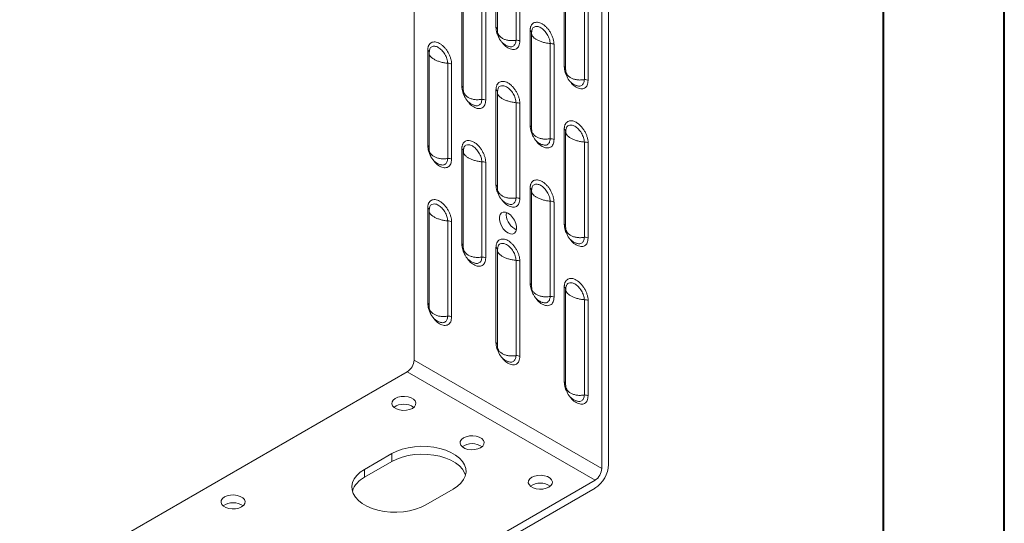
# Model space of a CAD drawing. Header units: millimetres. Extents: x 0 to 210, y 0 to 297.
# Tile 3 of 11: x 169 to 210, y 57 to 78. Entities that reach past the tile are written whole.
import ezdxf

# ---------------------------------------------------------------- set-up
doc = ezdxf.new("R2010")
doc.units = ezdxf.units.MM

msp = doc.modelspace()

# ---------------------------------------------------------------- linework, layer by layer
at = {"color": 7, "linetype": 'Continuous', "lineweight": 40}
for p, q in [((210.079, 0.215), (210.079, 297.215)), ((205.079, 5.215), (205.079, 292.215))]:
    msp.add_line(p, q, dxfattribs=at)
at = {"color": 7, "linetype": 'Continuous', "lineweight": 15}
for p, q in [((185.629, 101.92), (185.629, 63.788)), ((193.69, 97.593), (193.69, 59.461)), ((193.408, 97.43), (193.408, 59.297)), ((189.024, 77.575), (189.024, 81.519)), ((189.08, 81.403), (189.08, 77.446)), ((189.856, 80.982), (189.856, 77.037)), ((190.013, 80.948), (190.013, 77.004)), ((191.853, 75.942), (191.853, 79.886)), ((191.909, 79.771), (191.909, 75.813)), ((192.684, 79.349), (192.684, 75.405)), ((192.841, 79.316), (192.841, 75.371)), ((187.61, 75.125), (187.61, 79.069)), ((187.666, 78.954), (187.666, 74.996)), ((188.442, 78.532), (188.442, 74.588)), ((188.598, 78.499), (188.598, 74.554)), ((189.084, 77.446), (189.088, 77.377)), ((190.438, 73.492), (190.438, 77.436)), ((190.494, 77.321), (190.494, 73.363)), ((190.496, 77.346), (190.508, 77.406)), ((190.502, 77.276), (190.498, 77.321)), ((190.515, 77.442), (190.522, 77.479)), ((191.27, 76.899), (191.27, 72.955)), ((191.427, 76.866), (191.427, 72.921)), ((186.196, 72.675), (186.196, 76.619)), ((186.252, 76.504), (186.252, 72.546)), ((186.254, 76.529), (186.265, 76.589)), ((186.259, 76.459), (186.256, 76.504)), ((187.028, 76.082), (187.028, 72.138)), ((187.184, 76.049), (187.184, 72.104)), ((191.913, 75.813), (191.916, 75.744)), ((187.67, 74.996), (187.673, 74.927)), ((189.024, 71.042), (189.024, 74.987)), ((189.08, 74.871), (189.08, 70.914)), ((189.082, 74.896), (189.094, 74.956)), ((189.088, 74.826), (189.084, 74.871)), ((189.101, 74.993), (189.108, 75.029)), ((189.856, 74.45), (189.856, 70.505)), ((190.013, 74.416), (190.013, 70.472)), ((190.498, 73.364), (190.502, 73.294)), ((191.853, 69.409), (191.853, 73.354)), ((191.909, 73.238), (191.909, 69.281)), ((191.911, 73.263), (191.922, 73.323)), ((191.916, 73.193), (191.913, 73.238)), ((192.684, 72.817), (192.684, 68.872)), ((192.841, 72.783), (192.841, 68.839)), ((186.256, 72.547), (186.259, 72.477)), ((187.61, 68.592), (187.61, 72.537)), ((187.666, 72.421), (187.666, 68.464)), ((187.668, 72.446), (187.68, 72.506)), ((187.673, 72.376), (187.67, 72.421)), ((187.687, 72.543), (187.694, 72.58)), ((188.442, 72), (188.442, 68.055)), ((188.598, 71.966), (188.598, 68.022)), ((189.084, 70.914), (189.088, 70.844)), ((190.438, 66.96), (190.438, 70.904)), ((190.494, 70.789), (190.494, 66.831)), ((190.496, 70.814), (190.508, 70.873)), ((190.502, 70.744), (190.498, 70.789)), ((190.515, 70.91), (190.522, 70.947)), ((191.27, 70.367), (191.27, 66.423)), ((191.427, 70.333), (191.427, 66.389)), ((186.196, 66.143), (186.196, 70.087)), ((186.252, 69.972), (186.252, 66.014)), ((186.254, 69.997), (186.265, 70.056)), ((186.259, 69.927), (186.256, 69.972)), ((186.273, 70.093), (186.28, 70.13)), ((187.028, 69.55), (187.028, 65.606)), ((187.184, 69.517), (187.184, 65.572)), ((189.801, 69.218), (189.866, 69.188)), ((191.913, 69.281), (191.916, 69.212)), ((187.67, 68.464), (187.673, 68.395)), ((189.024, 64.51), (189.024, 68.454)), ((189.08, 68.339), (189.08, 64.381)), ((189.082, 68.364), (189.094, 68.424)), ((189.088, 68.294), (189.084, 68.339)), ((189.101, 68.46), (189.108, 68.497)), ((189.856, 67.917), (189.856, 63.973)), ((190.013, 67.884), (190.013, 63.939)), ((190.498, 66.831), (190.502, 66.762)), ((191.853, 62.877), (191.853, 66.821)), ((191.909, 66.706), (191.909, 62.749)), ((191.911, 66.731), (191.922, 66.791)), ((191.916, 66.661), (191.913, 66.706)), ((192.684, 66.284), (192.684, 62.34)), ((192.841, 66.251), (192.841, 62.306)), ((186.256, 66.014), (186.259, 65.945)), ((189.084, 64.381), (189.088, 64.312)), ((185.629, 63.788), (193.408, 59.297)), ((185.347, 63.298), (169.295, 54.032)), ((193.125, 58.807), (185.347, 63.298)), ((191.913, 62.749), (191.916, 62.679)), ((183.579, 59.257), (184.71, 59.91)), ((183.579, 58.93), (184.71, 59.583)), ((184.71, 59.583), (184.71, 59.91)), ((183.579, 58.93), (183.579, 59.257)), ((193.125, 58.807), (177.073, 49.541)), ((177.073, 49.215), (193.125, 58.481)), ((187.256, 58.44), (186.124, 57.787))]:
    msp.add_line(p, q, dxfattribs=at)
at = {"color": 7, "linetype": 'Continuous', "lineweight": 15, "flags": 128}
for points in [[(189.518, 69.055), (189.419, 69.129), (189.327, 69.23), (189.251, 69.35), (189.197, 69.479), (189.168, 69.607), (189.168, 69.723), (189.197, 69.818), (189.251, 69.885), (189.327, 69.917), (189.419, 69.912), (189.518, 69.871), (189.618, 69.797), (189.71, 69.696), (189.786, 69.576), (189.84, 69.447), (189.868, 69.319), (189.868, 69.203), (189.84, 69.108), (189.786, 69.041), (189.71, 69.009), (189.618, 69.014), (189.518, 69.055)], [(185.559, 61.787), (185.445, 61.738), (185.311, 61.709), (185.169, 61.704), (185.03, 61.721), (184.905, 61.76), (184.805, 61.819), (184.737, 61.891), (184.706, 61.971), (184.717, 62.053), (184.766, 62.13), (184.852, 62.196), (184.965, 62.245), (185.099, 62.274), (185.241, 62.279), (185.38, 62.262), (185.505, 62.223), (185.605, 62.164), (185.674, 62.092), (185.704, 62.012), (185.694, 61.93), (185.644, 61.853), (185.559, 61.787)], [(188.387, 60.155), (188.273, 60.105), (188.14, 60.077), (187.998, 60.071), (187.859, 60.088), (187.734, 60.128), (187.633, 60.186), (187.565, 60.258), (187.535, 60.338), (187.545, 60.42), (187.595, 60.497), (187.68, 60.563), (187.794, 60.612), (187.927, 60.641), (188.069, 60.647), (188.208, 60.629), (188.333, 60.59), (188.434, 60.532), (188.502, 60.46), (188.532, 60.379), (188.522, 60.297), (188.472, 60.22), (188.387, 60.155)], [(184.71, 59.91), (184.914, 60.011), (185.142, 60.094), (185.388, 60.156), (185.648, 60.196), (185.916, 60.213), (186.184, 60.207), (186.449, 60.179), (186.703, 60.127), (186.941, 60.055), (187.157, 59.962), (187.347, 59.853), (187.507, 59.728), (187.633, 59.59), (187.722, 59.444), (187.772, 59.291), (187.782, 59.136), (187.752, 58.982), (187.682, 58.832), (187.574, 58.689), (187.431, 58.558), (187.256, 58.44)], [(184.71, 59.583), (184.914, 59.684), (185.142, 59.767), (185.388, 59.829), (185.648, 59.869), (185.916, 59.887), (186.184, 59.881), (186.449, 59.852), (186.703, 59.801), (186.941, 59.728), (187.157, 59.636), (187.347, 59.526), (187.507, 59.401), (187.633, 59.264), (187.722, 59.117), (187.761, 59.012)], [(186.124, 57.787), (185.92, 57.686), (185.693, 57.603), (185.446, 57.541), (185.186, 57.501), (184.919, 57.483), (184.65, 57.489), (184.386, 57.518), (184.132, 57.569), (183.894, 57.642), (183.677, 57.734), (183.487, 57.844), (183.327, 57.969), (183.202, 58.106), (183.113, 58.253), (183.063, 58.405), (183.053, 58.561), (183.083, 58.715), (183.153, 58.865), (183.26, 59.007), (183.403, 59.139), (183.579, 59.257)], [(191.215, 58.522), (191.102, 58.473), (190.968, 58.444), (190.826, 58.438), (190.687, 58.455), (190.562, 58.495), (190.462, 58.553), (190.393, 58.625), (190.363, 58.705), (190.373, 58.787), (190.423, 58.864), (190.508, 58.93), (190.622, 58.979), (190.756, 59.008), (190.898, 59.014), (191.037, 58.996), (191.162, 58.957), (191.262, 58.899), (191.33, 58.827), (191.361, 58.746), (191.351, 58.664), (191.301, 58.588), (191.215, 58.522)], [(178.488, 57.705), (178.374, 57.656), (178.24, 57.627), (178.098, 57.622), (177.959, 57.639), (177.834, 57.678), (177.734, 57.736), (177.666, 57.809), (177.635, 57.889), (177.645, 57.971), (177.695, 58.048), (177.78, 58.114), (177.894, 58.163), (178.028, 58.191), (178.17, 58.197), (178.309, 58.18), (178.434, 58.141), (178.534, 58.082), (178.602, 58.01), (178.633, 57.93), (178.623, 57.848), (178.573, 57.771), (178.488, 57.705)]]:
    msp.add_lwpolyline(points, dxfattribs=at)
at = {"color": 7, "linetype": 'Continuous', "lineweight": 15}
for centre, radius, start, end in [((190.182, 69.842), 0.731, 175.2838, 238.6087), ((185.015, 63.816), 0.615, 302.6055, 357.3945), ((185.205, 61.244), 0.715, 54.7884, 125.2116), ((188.034, 59.611), 0.715, 54.7884, 125.2116), ((192.462, 59.517), 1.229, 302.6055, 357.3945), ((192.793, 59.325), 0.615, 302.6055, 357.3945), ((184.02, 58.031), 1.001, 116.1548, 160.9291), ((190.862, 57.978), 0.715, 54.7884, 125.2116), ((178.134, 57.162), 0.715, 54.7884, 125.2116)]:
    msp.add_arc(centre, radius, start, end, dxfattribs=at)
for points, knots in [([(189.152, 77.13), (189.118, 77.199), (189.043, 77.35), (189.031, 77.495), (189.024, 77.575)], [0, 0, 0, 0, 0.456194, 1, 1, 1, 1]), ([(189.024, 77.575), (189.034, 77.568), (189.053, 77.556), (189.072, 77.534), (189.077, 77.518), (189.08, 77.511)], [0, 0, 0, 0, 0.3411102, 0.6822204, 1, 1, 1, 1]), ([(190.438, 77.436), (190.439, 77.446), (190.439, 77.464), (190.441, 77.491), (190.444, 77.516), (190.449, 77.55), (190.459, 77.589), (190.481, 77.646), (190.519, 77.706), (190.582, 77.755), (190.658, 77.782), (190.743, 77.785), (190.836, 77.766), (190.933, 77.722), (191.029, 77.655), (191.122, 77.569), (191.208, 77.467), (191.271, 77.371), (191.315, 77.291), (191.344, 77.23), (191.369, 77.167), (191.39, 77.105), (191.406, 77.043), (191.418, 76.982), (191.425, 76.922), (191.426, 76.885), (191.427, 76.866)], [0, 0, 0, 0, 0.015558, 0.031135, 0.046768, 0.062496, 0.093799, 0.125045, 0.186708, 0.249382, 0.311688, 0.374289, 0.437411, 0.499275, 0.561957, 0.624546, 0.687103, 0.749679, 0.780928, 0.812381, 0.843709, 0.875023, 0.906415, 0.937501, 0.968592, 1, 1, 1, 1]), ([(190.522, 77.479), (190.523, 77.484), (190.533, 77.538), (190.605, 77.591), (190.726, 77.617), (190.876, 77.566), (191.025, 77.445), (191.154, 77.277), (191.246, 77.081), (191.262, 76.96), (191.27, 76.899)], [0, 0, 0, 0, 0.013671, 0.153997, 0.294753, 0.435391, 0.576359, 0.717322, 0.858628, 1, 1, 1, 1]), ([(189.087, 77.378), (189.091, 77.342), (189.101, 77.249), (189.145, 77.126), (189.219, 77.008), (189.308, 76.912), (189.422, 76.83), (189.51, 76.797), (189.554, 76.78)], [0, 0, 0, 0, 0.13349, 0.345648, 0.486644, 0.64886, 0.824035, 1, 1, 1, 1]), ([(189.088, 77.377), (189.088, 77.375), (189.089, 77.338), (189.124, 77.271), (189.191, 77.183), (189.288, 77.111), (189.406, 77.059), (189.544, 77.027), (189.697, 77.016), (189.803, 77.03), (189.856, 77.037)], [0, 0, 0, 0, 0.005122, 0.149565, 0.290618, 0.428529, 0.566436, 0.707487, 0.851932, 1, 1, 1, 1]), ([(190.524, 77.479), (190.517, 77.456), (190.496, 77.39), (190.499, 77.32), (190.501, 77.274)], [0, 0, 0, 0, 0.343256, 1, 1, 1, 1]), ([(191.27, 76.899), (191.217, 76.906), (191.111, 76.918), (190.958, 76.956), (190.82, 77.004), (190.702, 77.062), (190.605, 77.128), (190.538, 77.199), (190.504, 77.25), (190.502, 77.275), (190.502, 77.276)], [0, 0, 0, 0, 0.147935, 0.292252, 0.433181, 0.570971, 0.708757, 0.849685, 0.994002, 1, 1, 1, 1]), ([(186.196, 76.619), (186.196, 76.629), (186.196, 76.647), (186.198, 76.674), (186.201, 76.7), (186.207, 76.733), (186.217, 76.772), (186.238, 76.83), (186.277, 76.889), (186.339, 76.938), (186.415, 76.965), (186.501, 76.968), (186.593, 76.949), (186.69, 76.905), (186.786, 76.838), (186.88, 76.752), (186.965, 76.65), (187.029, 76.554), (187.072, 76.474), (187.101, 76.413), (187.126, 76.35), (187.147, 76.288), (187.164, 76.226), (187.175, 76.165), (187.183, 76.105), (187.184, 76.068), (187.184, 76.049)], [0, 0, 0, 0, 0.015558, 0.031135, 0.046768, 0.062496, 0.093799, 0.125045, 0.186708, 0.249382, 0.311688, 0.374289, 0.437411, 0.499275, 0.561957, 0.624546, 0.687103, 0.749679, 0.780928, 0.812381, 0.843709, 0.875023, 0.906415, 0.937501, 0.968592, 1, 1, 1, 1]), ([(186.28, 76.662), (186.281, 76.667), (186.29, 76.721), (186.362, 76.774), (186.483, 76.8), (186.633, 76.749), (186.783, 76.628), (186.911, 76.46), (187.003, 76.265), (187.019, 76.143), (187.028, 76.082)], [0, 0, 0, 0, 0.0136713, 0.1539974, 0.2947527, 0.4353914, 0.5763592, 0.717322, 0.858628, 1, 1, 1, 1]), ([(190.013, 77.004), (190.005, 76.934), (189.99, 76.794), (189.876, 76.672), (189.712, 76.639), (189.52, 76.709), (189.354, 76.832), (189.277, 76.943), (189.251, 76.98)], [0, 0, 0, 0, 0.181755, 0.363718, 0.546077, 0.728461, 0.910982, 1, 1, 1, 1]), ([(189.856, 77.037), (189.848, 76.983), (189.832, 76.874), (189.739, 76.783), (189.634, 76.754), (189.56, 76.785), (189.535, 76.795)], [0, 0, 0, 0, 0.2862142, 0.5717158, 0.8572438, 1, 1, 1, 1]), ([(189.856, 77.037), (189.885, 77.039), (189.914, 77.036), (189.968, 77.025), (189.992, 77.016), (190.013, 77.004)], [0, 0, 0, 0, 0.5, 0.5, 1, 1, 1, 1]), ([(191.427, 76.866), (191.407, 76.878), (191.382, 76.887), (191.328, 76.898), (191.299, 76.901), (191.27, 76.899)], [0, 0, 0, 0, 0.5, 0.5, 1, 1, 1, 1]), ([(186.281, 76.662), (186.274, 76.639), (186.254, 76.573), (186.257, 76.503), (186.259, 76.458)], [0, 0, 0, 0, 0.343256, 1, 1, 1, 1]), ([(187.028, 76.082), (186.974, 76.089), (186.869, 76.101), (186.716, 76.139), (186.578, 76.187), (186.459, 76.245), (186.363, 76.311), (186.296, 76.382), (186.261, 76.433), (186.259, 76.458), (186.259, 76.459)], [0, 0, 0, 0, 0.147935, 0.292252, 0.433181, 0.570971, 0.708757, 0.849685, 0.994002, 1, 1, 1, 1]), ([(187.184, 76.049), (187.164, 76.061), (187.139, 76.07), (187.085, 76.081), (187.056, 76.084), (187.028, 76.082)], [0, 0, 0, 0, 0.5, 0.5, 1, 1, 1, 1]), ([(191.98, 75.497), (191.946, 75.566), (191.871, 75.717), (191.859, 75.863), (191.853, 75.942)], [0, 0, 0, 0, 0.456194, 1, 1, 1, 1]), ([(191.853, 75.942), (191.862, 75.935), (191.881, 75.923), (191.9, 75.901), (191.906, 75.885), (191.909, 75.878)], [0, 0, 0, 0, 0.34111, 0.68222, 1, 1, 1, 1]), ([(191.915, 75.745), (191.919, 75.71), (191.93, 75.617), (191.974, 75.494), (192.047, 75.375), (192.136, 75.28), (192.25, 75.197), (192.338, 75.164), (192.382, 75.148)], [0, 0, 0, 0, 0.13349, 0.345648, 0.486644, 0.64886, 0.824035, 1, 1, 1, 1]), ([(191.916, 75.744), (191.916, 75.743), (191.918, 75.705), (191.952, 75.638), (192.019, 75.55), (192.116, 75.479), (192.235, 75.426), (192.373, 75.394), (192.526, 75.384), (192.631, 75.398), (192.684, 75.405)], [0, 0, 0, 0, 0.005122, 0.149565, 0.290618, 0.428529, 0.566436, 0.707487, 0.851932, 1, 1, 1, 1]), ([(187.738, 74.68), (187.704, 74.749), (187.629, 74.9), (187.617, 75.046), (187.61, 75.125)], [0, 0, 0, 0, 0.456194, 1, 1, 1, 1]), ([(187.61, 75.125), (187.62, 75.119), (187.638, 75.106), (187.658, 75.084), (187.663, 75.068), (187.666, 75.061)], [0, 0, 0, 0, 0.34111, 0.68222, 1, 1, 1, 1]), ([(189.024, 74.987), (189.024, 74.996), (189.025, 75.014), (189.026, 75.041), (189.029, 75.067), (189.035, 75.1), (189.045, 75.14), (189.067, 75.197), (189.105, 75.256), (189.168, 75.305), (189.243, 75.332), (189.329, 75.335), (189.422, 75.316), (189.518, 75.272), (189.615, 75.205), (189.708, 75.119), (189.794, 75.017), (189.857, 74.922), (189.901, 74.841), (189.93, 74.78), (189.955, 74.717), (189.976, 74.655), (189.992, 74.593), (190.004, 74.532), (190.011, 74.473), (190.012, 74.435), (190.013, 74.416)], [0, 0, 0, 0, 0.0155584, 0.0311347, 0.0467676, 0.0624956, 0.0937995, 0.1250448, 0.1867078, 0.2493823, 0.3116879, 0.3742888, 0.437411, 0.4992755, 0.5619569, 0.6245458, 0.6871026, 0.7496794, 0.7809281, 0.8123812, 0.8437088, 0.8750227, 0.906415, 0.9375008, 0.9685919, 1, 1, 1, 1]), ([(189.108, 75.029), (189.109, 75.034), (189.119, 75.089), (189.191, 75.142), (189.312, 75.167), (189.461, 75.116), (189.611, 74.996), (189.74, 74.827), (189.832, 74.632), (189.848, 74.51), (189.856, 74.45)], [0, 0, 0, 0, 0.0136713, 0.1539974, 0.2947527, 0.4353914, 0.5763592, 0.717322, 0.858628, 1, 1, 1, 1]), ([(192.841, 75.371), (192.833, 75.301), (192.818, 75.161), (192.704, 75.039), (192.54, 75.007), (192.348, 75.076), (192.182, 75.2), (192.105, 75.31), (192.08, 75.347)], [0, 0, 0, 0, 0.181755, 0.363718, 0.546077, 0.728461, 0.910982, 1, 1, 1, 1]), ([(192.684, 75.405), (192.676, 75.35), (192.66, 75.241), (192.568, 75.15), (192.462, 75.121), (192.388, 75.152), (192.363, 75.162)], [0, 0, 0, 0, 0.286214, 0.571716, 0.857244, 1, 1, 1, 1]), ([(192.684, 75.405), (192.713, 75.406), (192.742, 75.404), (192.796, 75.392), (192.821, 75.383), (192.841, 75.371)], [0, 0, 0, 0, 0.5, 0.5, 1, 1, 1, 1]), ([(187.673, 74.929), (187.677, 74.893), (187.687, 74.8), (187.731, 74.677), (187.805, 74.558), (187.894, 74.463), (188.007, 74.38), (188.095, 74.347), (188.139, 74.331)], [0, 0, 0, 0, 0.13349, 0.345648, 0.486644, 0.64886, 0.824035, 1, 1, 1, 1]), ([(187.673, 74.927), (187.673, 74.926), (187.675, 74.888), (187.71, 74.821), (187.777, 74.733), (187.874, 74.662), (187.992, 74.609), (188.13, 74.577), (188.283, 74.567), (188.388, 74.581), (188.442, 74.588)], [0, 0, 0, 0, 0.005122, 0.149565, 0.290618, 0.428529, 0.566436, 0.707487, 0.851932, 1, 1, 1, 1]), ([(189.109, 75.029), (189.102, 75.006), (189.082, 74.94), (189.085, 74.87), (189.087, 74.825)], [0, 0, 0, 0, 0.343256, 1, 1, 1, 1]), ([(189.856, 74.45), (189.803, 74.456), (189.697, 74.468), (189.544, 74.506), (189.406, 74.554), (189.288, 74.613), (189.191, 74.678), (189.124, 74.749), (189.089, 74.8), (189.088, 74.825), (189.088, 74.826)], [0, 0, 0, 0, 0.147935, 0.292252, 0.433181, 0.570971, 0.708757, 0.849685, 0.994002, 1, 1, 1, 1]), ([(188.598, 74.554), (188.591, 74.484), (188.576, 74.344), (188.461, 74.222), (188.298, 74.19), (188.105, 74.26), (187.94, 74.383), (187.862, 74.494), (187.837, 74.53)], [0, 0, 0, 0, 0.181755, 0.363718, 0.546077, 0.728461, 0.910982, 1, 1, 1, 1]), ([(188.442, 74.588), (188.434, 74.533), (188.418, 74.424), (188.325, 74.333), (188.22, 74.304), (188.145, 74.335), (188.12, 74.345)], [0, 0, 0, 0, 0.286214, 0.571716, 0.857244, 1, 1, 1, 1]), ([(188.442, 74.588), (188.47, 74.589), (188.5, 74.587), (188.553, 74.575), (188.578, 74.566), (188.598, 74.554)], [0, 0, 0, 0, 0.5, 0.5, 1, 1, 1, 1]), ([(190.013, 74.416), (189.992, 74.428), (189.968, 74.437), (189.914, 74.448), (189.885, 74.451), (189.856, 74.45)], [0, 0, 0, 0, 0.5, 0.5, 1, 1, 1, 1]), ([(190.566, 73.047), (190.532, 73.116), (190.457, 73.267), (190.445, 73.413), (190.438, 73.492)], [0, 0, 0, 0, 0.456194, 1, 1, 1, 1]), ([(190.438, 73.492), (190.448, 73.486), (190.467, 73.473), (190.486, 73.451), (190.492, 73.436), (190.494, 73.428)], [0, 0, 0, 0, 0.34111, 0.68222, 1, 1, 1, 1]), ([(191.853, 73.354), (191.853, 73.363), (191.853, 73.381), (191.855, 73.408), (191.858, 73.434), (191.864, 73.467), (191.873, 73.507), (191.895, 73.564), (191.934, 73.624), (191.996, 73.672), (192.072, 73.699), (192.158, 73.703), (192.25, 73.683), (192.347, 73.639), (192.443, 73.572), (192.536, 73.486), (192.622, 73.384), (192.685, 73.289), (192.729, 73.209), (192.758, 73.147), (192.783, 73.085), (192.804, 73.022), (192.82, 72.96), (192.832, 72.899), (192.84, 72.84), (192.841, 72.802), (192.841, 72.783)], [0, 0, 0, 0, 0.015558, 0.031135, 0.046768, 0.062496, 0.093799, 0.125045, 0.186708, 0.249382, 0.311688, 0.374289, 0.437411, 0.499275, 0.561957, 0.624546, 0.687103, 0.749679, 0.780928, 0.812381, 0.843709, 0.875023, 0.906415, 0.937501, 0.968592, 1, 1, 1, 1]), ([(191.937, 73.397), (191.937, 73.401), (191.947, 73.456), (192.019, 73.509), (192.14, 73.534), (192.29, 73.484), (192.44, 73.363), (192.568, 73.195), (192.66, 72.999), (192.676, 72.877), (192.684, 72.817)], [0, 0, 0, 0, 0.013671, 0.153997, 0.294753, 0.435391, 0.576359, 0.717322, 0.858628, 1, 1, 1, 1]), ([(190.501, 73.296), (190.505, 73.26), (190.515, 73.167), (190.56, 73.044), (190.633, 72.925), (190.722, 72.83), (190.836, 72.747), (190.924, 72.714), (190.968, 72.698)], [0, 0, 0, 0, 0.13349, 0.345648, 0.486644, 0.64886, 0.824035, 1, 1, 1, 1]), ([(190.502, 73.294), (190.502, 73.293), (190.504, 73.255), (190.538, 73.188), (190.605, 73.1), (190.702, 73.029), (190.82, 72.976), (190.958, 72.944), (191.111, 72.934), (191.217, 72.948), (191.27, 72.955)], [0, 0, 0, 0, 0.005122, 0.149565, 0.290618, 0.428529, 0.566436, 0.707487, 0.851932, 1, 1, 1, 1]), ([(191.938, 73.396), (191.931, 73.374), (191.91, 73.307), (191.913, 73.238), (191.915, 73.192)], [0, 0, 0, 0, 0.343256, 1, 1, 1, 1]), ([(192.684, 72.817), (192.631, 72.823), (192.526, 72.836), (192.373, 72.873), (192.235, 72.922), (192.116, 72.98), (192.019, 73.046), (191.952, 73.117), (191.918, 73.168), (191.916, 73.192), (191.916, 73.193)], [0, 0, 0, 0, 0.147935, 0.292252, 0.433181, 0.57097, 0.708757, 0.849685, 0.994002, 1, 1, 1, 1]), ([(186.324, 72.23), (186.289, 72.299), (186.214, 72.451), (186.202, 72.596), (186.196, 72.675)], [0, 0, 0, 0, 0.456194, 1, 1, 1, 1]), ([(186.196, 72.675), (186.205, 72.669), (186.224, 72.656), (186.243, 72.634), (186.249, 72.619), (186.252, 72.611)], [0, 0, 0, 0, 0.34111, 0.68222, 1, 1, 1, 1]), ([(187.61, 72.537), (187.61, 72.546), (187.61, 72.564), (187.612, 72.591), (187.615, 72.617), (187.621, 72.65), (187.631, 72.69), (187.652, 72.747), (187.691, 72.807), (187.754, 72.855), (187.829, 72.882), (187.915, 72.886), (188.008, 72.866), (188.104, 72.822), (188.201, 72.755), (188.294, 72.669), (188.38, 72.567), (188.443, 72.472), (188.486, 72.392), (188.515, 72.33), (188.54, 72.268), (188.561, 72.205), (188.578, 72.143), (188.59, 72.082), (188.597, 72.023), (188.598, 71.985), (188.598, 71.966)], [0, 0, 0, 0, 0.015558, 0.031135, 0.046768, 0.062496, 0.093799, 0.125045, 0.186708, 0.249382, 0.311688, 0.374289, 0.437411, 0.499275, 0.561957, 0.624546, 0.687103, 0.749679, 0.780928, 0.812381, 0.843709, 0.875023, 0.906415, 0.937501, 0.968592, 1, 1, 1, 1]), ([(187.694, 72.58), (187.695, 72.584), (187.704, 72.639), (187.777, 72.692), (187.898, 72.717), (188.047, 72.667), (188.197, 72.546), (188.325, 72.378), (188.417, 72.182), (188.434, 72.061), (188.442, 72)], [0, 0, 0, 0, 0.013671, 0.153997, 0.294753, 0.435391, 0.576359, 0.717322, 0.858628, 1, 1, 1, 1]), ([(191.427, 72.921), (191.419, 72.851), (191.404, 72.712), (191.29, 72.589), (191.126, 72.557), (190.934, 72.627), (190.768, 72.75), (190.691, 72.861), (190.665, 72.897)], [0, 0, 0, 0, 0.181755, 0.363718, 0.546077, 0.728461, 0.910982, 1, 1, 1, 1]), ([(191.27, 72.955), (191.262, 72.9), (191.246, 72.792), (191.153, 72.7), (191.048, 72.671), (190.974, 72.702), (190.949, 72.712)], [0, 0, 0, 0, 0.286214, 0.571716, 0.857244, 1, 1, 1, 1]), ([(191.27, 72.955), (191.299, 72.956), (191.328, 72.954), (191.382, 72.942), (191.407, 72.933), (191.427, 72.921)], [0, 0, 0, 0, 0.5, 0.5, 1, 1, 1, 1]), ([(192.841, 72.783), (192.821, 72.795), (192.796, 72.804), (192.742, 72.816), (192.713, 72.818), (192.684, 72.817)], [0, 0, 0, 0, 0.5, 0.5, 1, 1, 1, 1]), ([(186.258, 72.479), (186.262, 72.443), (186.273, 72.35), (186.317, 72.227), (186.391, 72.108), (186.479, 72.013), (186.593, 71.93), (186.681, 71.897), (186.725, 71.881)], [0, 0, 0, 0, 0.13349, 0.345648, 0.486644, 0.64886, 0.824035, 1, 1, 1, 1]), ([(186.259, 72.477), (186.259, 72.476), (186.261, 72.438), (186.296, 72.371), (186.363, 72.283), (186.459, 72.212), (186.578, 72.159), (186.716, 72.127), (186.869, 72.117), (186.974, 72.131), (187.028, 72.138)], [0, 0, 0, 0, 0.005122, 0.149565, 0.290618, 0.428529, 0.566436, 0.707487, 0.851932, 1, 1, 1, 1]), ([(187.695, 72.579), (187.688, 72.557), (187.668, 72.49), (187.671, 72.421), (187.673, 72.375)], [0, 0, 0, 0, 0.343256, 1, 1, 1, 1]), ([(188.442, 72), (188.388, 72.006), (188.283, 72.019), (188.13, 72.056), (187.992, 72.105), (187.874, 72.163), (187.777, 72.229), (187.71, 72.3), (187.675, 72.351), (187.673, 72.375), (187.673, 72.376)], [0, 0, 0, 0, 0.147935, 0.292252, 0.433181, 0.570971, 0.708757, 0.849685, 0.994002, 1, 1, 1, 1]), ([(187.184, 72.104), (187.177, 72.035), (187.162, 71.895), (187.047, 71.772), (186.884, 71.74), (186.691, 71.81), (186.525, 71.933), (186.448, 72.044), (186.423, 72.08)], [0, 0, 0, 0, 0.181755, 0.363718, 0.546077, 0.728461, 0.910982, 1, 1, 1, 1]), ([(187.028, 72.138), (187.019, 72.083), (187.003, 71.975), (186.911, 71.884), (186.805, 71.854), (186.731, 71.885), (186.706, 71.895)], [0, 0, 0, 0, 0.286214, 0.571716, 0.857244, 1, 1, 1, 1]), ([(187.028, 72.138), (187.056, 72.139), (187.085, 72.137), (187.139, 72.125), (187.164, 72.116), (187.184, 72.104)], [0, 0, 0, 0, 0.5, 0.5, 1, 1, 1, 1]), ([(188.598, 71.966), (188.578, 71.978), (188.553, 71.987), (188.5, 71.999), (188.47, 72.001), (188.442, 72)], [0, 0, 0, 0, 0.5, 0.5, 1, 1, 1, 1]), ([(189.152, 70.597), (189.118, 70.666), (189.043, 70.818), (189.031, 70.963), (189.024, 71.042)], [0, 0, 0, 0, 0.4561944, 1, 1, 1, 1]), ([(189.024, 71.042), (189.034, 71.036), (189.053, 71.024), (189.072, 71.001), (189.077, 70.986), (189.08, 70.978)], [0, 0, 0, 0, 0.34111, 0.68222, 1, 1, 1, 1]), ([(190.438, 70.904), (190.439, 70.913), (190.439, 70.932), (190.441, 70.958), (190.444, 70.984), (190.449, 71.018), (190.459, 71.057), (190.481, 71.114), (190.519, 71.174), (190.582, 71.223), (190.658, 71.25), (190.743, 71.253), (190.836, 71.233), (190.933, 71.189), (191.029, 71.123), (191.122, 71.036), (191.208, 70.934), (191.271, 70.839), (191.315, 70.759), (191.344, 70.697), (191.369, 70.635), (191.39, 70.572), (191.406, 70.51), (191.418, 70.449), (191.425, 70.39), (191.426, 70.352), (191.427, 70.333)], [0, 0, 0, 0, 0.015558, 0.031135, 0.046768, 0.062496, 0.093799, 0.125045, 0.186708, 0.249382, 0.311688, 0.374289, 0.437411, 0.499275, 0.561957, 0.624546, 0.687103, 0.749679, 0.780928, 0.812381, 0.843709, 0.875023, 0.906415, 0.937501, 0.968592, 1, 1, 1, 1]), ([(190.522, 70.947), (190.523, 70.952), (190.533, 71.006), (190.605, 71.059), (190.726, 71.084), (190.876, 71.034), (191.025, 70.913), (191.154, 70.745), (191.246, 70.549), (191.262, 70.428), (191.27, 70.367)], [0, 0, 0, 0, 0.013671, 0.153997, 0.294753, 0.435391, 0.576359, 0.717322, 0.858628, 1, 1, 1, 1]), ([(189.087, 70.846), (189.091, 70.81), (189.101, 70.717), (189.145, 70.594), (189.219, 70.476), (189.308, 70.38), (189.422, 70.297), (189.51, 70.264), (189.554, 70.248)], [0, 0, 0, 0, 0.13349, 0.345648, 0.486644, 0.64886, 0.824035, 1, 1, 1, 1]), ([(189.088, 70.844), (189.088, 70.843), (189.089, 70.806), (189.124, 70.739), (189.191, 70.65), (189.288, 70.579), (189.406, 70.526), (189.544, 70.495), (189.697, 70.484), (189.803, 70.498), (189.856, 70.505)], [0, 0, 0, 0, 0.005122, 0.149565, 0.290618, 0.428529, 0.566436, 0.707487, 0.851932, 1, 1, 1, 1]), ([(190.524, 70.946), (190.517, 70.924), (190.496, 70.858), (190.499, 70.788), (190.501, 70.742)], [0, 0, 0, 0, 0.343256, 1, 1, 1, 1]), ([(191.27, 70.367), (191.217, 70.373), (191.111, 70.386), (190.958, 70.423), (190.82, 70.472), (190.702, 70.53), (190.605, 70.596), (190.538, 70.667), (190.504, 70.718), (190.502, 70.743), (190.502, 70.744)], [0, 0, 0, 0, 0.147935, 0.292252, 0.433181, 0.570971, 0.708757, 0.849685, 0.994002, 1, 1, 1, 1]), ([(186.196, 70.087), (186.196, 70.096), (186.196, 70.115), (186.198, 70.141), (186.201, 70.167), (186.207, 70.201), (186.217, 70.24), (186.238, 70.297), (186.277, 70.357), (186.339, 70.406), (186.415, 70.433), (186.501, 70.436), (186.593, 70.416), (186.69, 70.372), (186.786, 70.306), (186.88, 70.219), (186.965, 70.117), (187.029, 70.022), (187.072, 69.942), (187.101, 69.88), (187.126, 69.818), (187.147, 69.755), (187.164, 69.693), (187.175, 69.632), (187.183, 69.573), (187.184, 69.535), (187.184, 69.517)], [0, 0, 0, 0, 0.015558, 0.031135, 0.046768, 0.062496, 0.093799, 0.125045, 0.186708, 0.249382, 0.311688, 0.374289, 0.437411, 0.499275, 0.561957, 0.624546, 0.687103, 0.749679, 0.780928, 0.812381, 0.843709, 0.875023, 0.906415, 0.937501, 0.968592, 1, 1, 1, 1]), ([(186.28, 70.13), (186.281, 70.135), (186.29, 70.189), (186.362, 70.242), (186.483, 70.267), (186.633, 70.217), (186.783, 70.096), (186.911, 69.928), (187.003, 69.732), (187.019, 69.611), (187.028, 69.55)], [0, 0, 0, 0, 0.013671, 0.153997, 0.294753, 0.435391, 0.576359, 0.717322, 0.858628, 1, 1, 1, 1]), ([(190.013, 70.472), (190.005, 70.402), (189.99, 70.262), (189.876, 70.139), (189.712, 70.107), (189.52, 70.177), (189.354, 70.3), (189.277, 70.411), (189.251, 70.447)], [0, 0, 0, 0, 0.181755, 0.363718, 0.5460773, 0.7284611, 0.9109816, 1, 1, 1, 1]), ([(189.856, 70.505), (189.848, 70.451), (189.832, 70.342), (189.739, 70.251), (189.634, 70.221), (189.56, 70.252), (189.535, 70.263)], [0, 0, 0, 0, 0.286214, 0.571716, 0.857244, 1, 1, 1, 1]), ([(189.856, 70.505), (189.885, 70.506), (189.914, 70.504), (189.968, 70.493), (189.992, 70.483), (190.013, 70.472)], [0, 0, 0, 0, 0.5, 0.5, 1, 1, 1, 1]), ([(191.427, 70.333), (191.407, 70.345), (191.382, 70.354), (191.328, 70.366), (191.299, 70.368), (191.27, 70.367)], [0, 0, 0, 0, 0.5, 0.5, 1, 1, 1, 1]), ([(186.281, 70.13), (186.274, 70.107), (186.254, 70.041), (186.257, 69.971), (186.259, 69.925)], [0, 0, 0, 0, 0.343256, 1, 1, 1, 1]), ([(187.028, 69.55), (186.974, 69.556), (186.869, 69.569), (186.716, 69.606), (186.578, 69.655), (186.459, 69.713), (186.363, 69.779), (186.296, 69.85), (186.261, 69.901), (186.259, 69.926), (186.259, 69.927)], [0, 0, 0, 0, 0.147935, 0.292252, 0.433181, 0.570971, 0.708757, 0.849685, 0.994002, 1, 1, 1, 1]), ([(187.184, 69.517), (187.164, 69.528), (187.139, 69.537), (187.085, 69.549), (187.056, 69.551), (187.028, 69.55)], [0, 0, 0, 0, 0.5, 0.5, 1, 1, 1, 1]), ([(191.98, 68.965), (191.946, 69.034), (191.871, 69.185), (191.859, 69.33), (191.853, 69.409)], [0, 0, 0, 0, 0.456194, 1, 1, 1, 1]), ([(191.853, 69.409), (191.862, 69.403), (191.881, 69.391), (191.9, 69.369), (191.906, 69.353), (191.909, 69.345)], [0, 0, 0, 0, 0.34111, 0.68222, 1, 1, 1, 1]), ([(191.915, 69.213), (191.919, 69.177), (191.93, 69.084), (191.974, 68.961), (192.047, 68.843), (192.136, 68.747), (192.25, 68.664), (192.338, 68.632), (192.382, 68.615)], [0, 0, 0, 0, 0.13349, 0.345648, 0.486644, 0.64886, 0.824035, 1, 1, 1, 1]), ([(191.916, 69.212), (191.916, 69.21), (191.918, 69.173), (191.952, 69.106), (192.019, 69.017), (192.116, 68.946), (192.235, 68.894), (192.373, 68.862), (192.526, 68.851), (192.631, 68.865), (192.684, 68.872)], [0, 0, 0, 0, 0.005122, 0.149565, 0.290618, 0.428529, 0.566436, 0.707487, 0.851932, 1, 1, 1, 1]), ([(187.738, 68.148), (187.704, 68.217), (187.629, 68.368), (187.617, 68.513), (187.61, 68.592)], [0, 0, 0, 0, 0.456194, 1, 1, 1, 1]), ([(187.61, 68.592), (187.62, 68.586), (187.638, 68.574), (187.658, 68.552), (187.663, 68.536), (187.666, 68.528)], [0, 0, 0, 0, 0.34111, 0.68222, 1, 1, 1, 1]), ([(189.024, 68.454), (189.024, 68.463), (189.025, 68.482), (189.026, 68.508), (189.029, 68.534), (189.035, 68.568), (189.045, 68.607), (189.067, 68.664), (189.105, 68.724), (189.168, 68.773), (189.243, 68.8), (189.329, 68.803), (189.422, 68.784), (189.518, 68.74), (189.615, 68.673), (189.708, 68.586), (189.794, 68.484), (189.857, 68.389), (189.901, 68.309), (189.93, 68.247), (189.955, 68.185), (189.976, 68.122), (189.992, 68.06), (190.004, 68), (190.011, 67.94), (190.012, 67.903), (190.013, 67.884)], [0, 0, 0, 0, 0.015558, 0.031135, 0.046768, 0.062496, 0.093799, 0.125045, 0.186708, 0.249382, 0.311688, 0.374289, 0.437411, 0.499275, 0.561957, 0.624546, 0.687103, 0.749679, 0.780928, 0.812381, 0.843709, 0.875023, 0.906415, 0.937501, 0.968592, 1, 1, 1, 1]), ([(189.108, 68.497), (189.109, 68.502), (189.119, 68.556), (189.191, 68.609), (189.312, 68.635), (189.461, 68.584), (189.611, 68.463), (189.74, 68.295), (189.832, 68.099), (189.848, 67.978), (189.856, 67.917)], [0, 0, 0, 0, 0.013671, 0.153997, 0.294753, 0.435391, 0.576359, 0.717322, 0.858628, 1, 1, 1, 1]), ([(192.841, 68.839), (192.833, 68.769), (192.818, 68.629), (192.704, 68.507), (192.54, 68.474), (192.348, 68.544), (192.182, 68.667), (192.105, 68.778), (192.08, 68.815)], [0, 0, 0, 0, 0.181755, 0.363718, 0.546077, 0.728461, 0.910982, 1, 1, 1, 1]), ([(192.684, 68.872), (192.676, 68.818), (192.66, 68.709), (192.568, 68.618), (192.462, 68.589), (192.388, 68.619), (192.363, 68.63)], [0, 0, 0, 0, 0.286214, 0.571716, 0.857244, 1, 1, 1, 1]), ([(192.684, 68.872), (192.713, 68.874), (192.742, 68.871), (192.796, 68.86), (192.821, 68.851), (192.841, 68.839)], [0, 0, 0, 0, 0.5, 0.5, 1, 1, 1, 1]), ([(187.673, 68.396), (187.677, 68.36), (187.687, 68.267), (187.731, 68.144), (187.805, 68.026), (187.894, 67.93), (188.007, 67.847), (188.095, 67.815), (188.139, 67.798)], [0, 0, 0, 0, 0.13349, 0.345648, 0.486644, 0.64886, 0.824035, 1, 1, 1, 1]), ([(187.673, 68.395), (187.673, 68.393), (187.675, 68.356), (187.71, 68.289), (187.777, 68.201), (187.874, 68.129), (187.992, 68.077), (188.13, 68.045), (188.283, 68.034), (188.388, 68.048), (188.442, 68.055)], [0, 0, 0, 0, 0.005122, 0.149565, 0.290618, 0.428529, 0.566436, 0.707487, 0.851932, 1, 1, 1, 1]), ([(189.109, 68.497), (189.102, 68.474), (189.082, 68.408), (189.085, 68.338), (189.087, 68.292)], [0, 0, 0, 0, 0.343256, 1, 1, 1, 1]), ([(189.856, 67.917), (189.803, 67.924), (189.697, 67.936), (189.544, 67.974), (189.406, 68.022), (189.288, 68.08), (189.191, 68.146), (189.124, 68.217), (189.089, 68.268), (189.088, 68.293), (189.088, 68.294)], [0, 0, 0, 0, 0.147935, 0.292252, 0.433181, 0.57097, 0.708757, 0.849685, 0.994002, 1, 1, 1, 1]), ([(188.598, 68.022), (188.591, 67.952), (188.576, 67.812), (188.461, 67.69), (188.298, 67.657), (188.105, 67.727), (187.94, 67.85), (187.862, 67.961), (187.837, 67.998)], [0, 0, 0, 0, 0.181755, 0.363718, 0.546077, 0.728461, 0.910982, 1, 1, 1, 1]), ([(188.442, 68.055), (188.434, 68.001), (188.418, 67.892), (188.325, 67.801), (188.22, 67.772), (188.145, 67.803), (188.12, 67.813)], [0, 0, 0, 0, 0.286214, 0.571716, 0.857244, 1, 1, 1, 1]), ([(188.442, 68.055), (188.47, 68.057), (188.5, 68.054), (188.553, 68.043), (188.578, 68.034), (188.598, 68.022)], [0, 0, 0, 0, 0.5, 0.5, 1, 1, 1, 1]), ([(190.013, 67.884), (189.992, 67.895), (189.968, 67.905), (189.914, 67.916), (189.885, 67.918), (189.856, 67.917)], [0, 0, 0, 0, 0.5, 0.5, 1, 1, 1, 1]), ([(190.566, 66.515), (190.532, 66.584), (190.457, 66.735), (190.445, 66.881), (190.438, 66.96)], [0, 0, 0, 0, 0.456194, 1, 1, 1, 1]), ([(190.438, 66.96), (190.448, 66.953), (190.467, 66.941), (190.486, 66.919), (190.492, 66.903), (190.494, 66.896)], [0, 0, 0, 0, 0.34111, 0.68222, 1, 1, 1, 1]), ([(191.853, 66.821), (191.853, 66.831), (191.853, 66.849), (191.855, 66.876), (191.858, 66.902), (191.864, 66.935), (191.873, 66.975), (191.895, 67.032), (191.934, 67.091), (191.996, 67.14), (192.072, 67.167), (192.158, 67.17), (192.25, 67.151), (192.347, 67.107), (192.443, 67.04), (192.536, 66.954), (192.622, 66.852), (192.685, 66.756), (192.729, 66.676), (192.758, 66.615), (192.783, 66.552), (192.804, 66.49), (192.82, 66.428), (192.832, 66.367), (192.84, 66.307), (192.841, 66.27), (192.841, 66.251)], [0, 0, 0, 0, 0.015558, 0.031135, 0.046768, 0.062496, 0.093799, 0.125045, 0.186708, 0.249382, 0.311688, 0.374289, 0.437411, 0.499275, 0.561957, 0.624546, 0.687103, 0.749679, 0.780928, 0.812381, 0.843709, 0.875023, 0.906415, 0.937501, 0.968592, 1, 1, 1, 1]), ([(191.937, 66.864), (191.937, 66.869), (191.947, 66.923), (192.019, 66.976), (192.14, 67.002), (192.29, 66.951), (192.44, 66.831), (192.568, 66.662), (192.66, 66.467), (192.676, 66.345), (192.684, 66.284)], [0, 0, 0, 0, 0.013671, 0.153997, 0.294753, 0.435391, 0.576359, 0.717322, 0.858628, 1, 1, 1, 1]), ([(190.501, 66.763), (190.505, 66.727), (190.515, 66.635), (190.56, 66.512), (190.633, 66.393), (190.722, 66.298), (190.836, 66.215), (190.924, 66.182), (190.968, 66.165)], [0, 0, 0, 0, 0.13349, 0.345648, 0.486644, 0.64886, 0.824035, 1, 1, 1, 1]), ([(190.502, 66.762), (190.502, 66.761), (190.504, 66.723), (190.538, 66.656), (190.605, 66.568), (190.702, 66.497), (190.82, 66.444), (190.958, 66.412), (191.111, 66.401), (191.217, 66.415), (191.27, 66.423)], [0, 0, 0, 0, 0.005122, 0.149565, 0.290618, 0.428529, 0.566436, 0.707487, 0.851932, 1, 1, 1, 1]), ([(191.938, 66.864), (191.931, 66.841), (191.91, 66.775), (191.913, 66.705), (191.915, 66.66)], [0, 0, 0, 0, 0.343256, 1, 1, 1, 1]), ([(192.684, 66.284), (192.631, 66.291), (192.526, 66.303), (192.373, 66.341), (192.235, 66.389), (192.116, 66.448), (192.019, 66.513), (191.952, 66.584), (191.918, 66.635), (191.916, 66.66), (191.916, 66.661)], [0, 0, 0, 0, 0.147935, 0.292252, 0.433181, 0.57097, 0.708757, 0.849685, 0.994002, 1, 1, 1, 1]), ([(186.324, 65.698), (186.289, 65.767), (186.214, 65.918), (186.202, 66.064), (186.196, 66.143)], [0, 0, 0, 0, 0.456194, 1, 1, 1, 1]), ([(186.196, 66.143), (186.205, 66.136), (186.224, 66.124), (186.243, 66.102), (186.249, 66.086), (186.252, 66.079)], [0, 0, 0, 0, 0.3411102, 0.6822204, 1, 1, 1, 1]), ([(191.427, 66.389), (191.419, 66.319), (191.404, 66.179), (191.29, 66.057), (191.126, 66.024), (190.934, 66.094), (190.768, 66.217), (190.691, 66.328), (190.665, 66.365)], [0, 0, 0, 0, 0.181755, 0.363718, 0.546077, 0.728461, 0.910982, 1, 1, 1, 1]), ([(191.27, 66.423), (191.262, 66.368), (191.246, 66.259), (191.153, 66.168), (191.048, 66.139), (190.974, 66.17), (190.949, 66.18)], [0, 0, 0, 0, 0.286214, 0.571716, 0.857244, 1, 1, 1, 1]), ([(191.27, 66.423), (191.299, 66.424), (191.328, 66.421), (191.382, 66.41), (191.407, 66.401), (191.427, 66.389)], [0, 0, 0, 0, 0.5, 0.5, 1, 1, 1, 1]), ([(192.841, 66.251), (192.821, 66.263), (192.796, 66.272), (192.742, 66.283), (192.713, 66.286), (192.684, 66.284)], [0, 0, 0, 0, 0.5, 0.5, 1, 1, 1, 1]), ([(186.258, 65.946), (186.262, 65.911), (186.273, 65.818), (186.317, 65.695), (186.391, 65.576), (186.479, 65.481), (186.593, 65.398), (186.681, 65.365), (186.725, 65.349)], [0, 0, 0, 0, 0.13349, 0.345648, 0.486644, 0.64886, 0.824035, 1, 1, 1, 1]), ([(186.259, 65.945), (186.259, 65.944), (186.261, 65.906), (186.296, 65.839), (186.363, 65.751), (186.459, 65.68), (186.578, 65.627), (186.716, 65.595), (186.869, 65.584), (186.974, 65.599), (187.028, 65.606)], [0, 0, 0, 0, 0.005122, 0.149565, 0.290618, 0.428529, 0.566436, 0.707487, 0.851932, 1, 1, 1, 1]), ([(187.184, 65.572), (187.177, 65.502), (187.162, 65.362), (187.047, 65.24), (186.884, 65.208), (186.691, 65.277), (186.525, 65.4), (186.448, 65.511), (186.423, 65.548)], [0, 0, 0, 0, 0.181755, 0.363718, 0.546077, 0.728461, 0.910982, 1, 1, 1, 1]), ([(187.028, 65.606), (187.019, 65.551), (187.003, 65.442), (186.911, 65.351), (186.805, 65.322), (186.731, 65.353), (186.706, 65.363)], [0, 0, 0, 0, 0.2862142, 0.5717158, 0.8572438, 1, 1, 1, 1]), ([(187.028, 65.606), (187.056, 65.607), (187.085, 65.605), (187.139, 65.593), (187.164, 65.584), (187.184, 65.572)], [0, 0, 0, 0, 0.5, 0.5, 1, 1, 1, 1]), ([(189.152, 64.065), (189.118, 64.134), (189.043, 64.285), (189.031, 64.431), (189.024, 64.51)], [0, 0, 0, 0, 0.456194, 1, 1, 1, 1]), ([(189.024, 64.51), (189.034, 64.504), (189.053, 64.491), (189.072, 64.469), (189.077, 64.453), (189.08, 64.446)], [0, 0, 0, 0, 0.34111, 0.68222, 1, 1, 1, 1]), ([(189.087, 64.314), (189.091, 64.278), (189.101, 64.185), (189.145, 64.062), (189.219, 63.943), (189.308, 63.848), (189.422, 63.765), (189.51, 63.732), (189.554, 63.716)], [0, 0, 0, 0, 0.13349, 0.345648, 0.486644, 0.64886, 0.824035, 1, 1, 1, 1]), ([(189.088, 64.312), (189.088, 64.311), (189.089, 64.273), (189.124, 64.206), (189.191, 64.118), (189.288, 64.047), (189.406, 63.994), (189.544, 63.962), (189.697, 63.952), (189.803, 63.966), (189.856, 63.973)], [0, 0, 0, 0, 0.005122, 0.149565, 0.290618, 0.428529, 0.566436, 0.707487, 0.851932, 1, 1, 1, 1]), ([(190.013, 63.939), (190.005, 63.869), (189.99, 63.729), (189.876, 63.607), (189.712, 63.575), (189.52, 63.645), (189.354, 63.768), (189.277, 63.879), (189.251, 63.915)], [0, 0, 0, 0, 0.181755, 0.363718, 0.546077, 0.728461, 0.910982, 1, 1, 1, 1]), ([(189.856, 63.973), (189.848, 63.918), (189.832, 63.81), (189.739, 63.718), (189.634, 63.689), (189.56, 63.72), (189.535, 63.73)], [0, 0, 0, 0, 0.286214, 0.571716, 0.857244, 1, 1, 1, 1]), ([(189.856, 63.973), (189.885, 63.974), (189.914, 63.972), (189.968, 63.96), (189.992, 63.951), (190.013, 63.939)], [0, 0, 0, 0, 0.5, 0.5, 1, 1, 1, 1]), ([(191.98, 62.432), (191.946, 62.501), (191.871, 62.653), (191.859, 62.798), (191.853, 62.877)], [0, 0, 0, 0, 0.456194, 1, 1, 1, 1]), ([(191.853, 62.877), (191.862, 62.871), (191.881, 62.858), (191.9, 62.836), (191.906, 62.821), (191.909, 62.813)], [0, 0, 0, 0, 0.34111, 0.68222, 1, 1, 1, 1]), ([(191.915, 62.681), (191.919, 62.645), (191.93, 62.552), (191.974, 62.429), (192.047, 62.31), (192.136, 62.215), (192.25, 62.132), (192.338, 62.099), (192.382, 62.083)], [0, 0, 0, 0, 0.13349, 0.345648, 0.486644, 0.64886, 0.824035, 1, 1, 1, 1]), ([(191.916, 62.679), (191.916, 62.678), (191.918, 62.641), (191.952, 62.574), (192.019, 62.485), (192.116, 62.414), (192.235, 62.361), (192.373, 62.329), (192.526, 62.319), (192.631, 62.333), (192.684, 62.34)], [0, 0, 0, 0, 0.0051223, 0.1495654, 0.290618, 0.4285287, 0.5664359, 0.7074873, 0.8519315, 1, 1, 1, 1]), ([(192.841, 62.306), (192.833, 62.237), (192.818, 62.097), (192.704, 61.974), (192.54, 61.942), (192.348, 62.012), (192.182, 62.135), (192.105, 62.246), (192.08, 62.282)], [0, 0, 0, 0, 0.181755, 0.363718, 0.5460773, 0.7284611, 0.9109816, 1, 1, 1, 1]), ([(192.684, 62.34), (192.676, 62.286), (192.66, 62.177), (192.568, 62.086), (192.462, 62.056), (192.388, 62.087), (192.363, 62.097)], [0, 0, 0, 0, 0.286214, 0.571716, 0.857244, 1, 1, 1, 1]), ([(192.684, 62.34), (192.713, 62.341), (192.742, 62.339), (192.796, 62.327), (192.821, 62.318), (192.841, 62.306)], [0, 0, 0, 0, 0.5, 0.5, 1, 1, 1, 1])]:
    msp.add_open_spline(points, degree=3, knots=knots, dxfattribs=at)
for points in [[(190.438, 77.436), (190.459, 77.425), (190.49, 77.396), (190.499, 77.362), (190.496, 77.346)], [(186.196, 76.619), (186.216, 76.608), (186.248, 76.579), (186.256, 76.546), (186.254, 76.529)], [(189.024, 74.987), (189.045, 74.975), (189.076, 74.946), (189.084, 74.913), (189.082, 74.896)], [(191.853, 73.354), (191.873, 73.342), (191.905, 73.314), (191.913, 73.28), (191.911, 73.263)], [(187.61, 72.537), (187.63, 72.525), (187.662, 72.497), (187.67, 72.463), (187.668, 72.446)], [(190.438, 70.904), (190.459, 70.892), (190.49, 70.864), (190.499, 70.83), (190.496, 70.814)], [(186.196, 70.087), (186.216, 70.075), (186.248, 70.047), (186.256, 70.013), (186.254, 69.997)], [(189.024, 68.454), (189.045, 68.443), (189.076, 68.414), (189.084, 68.38), (189.082, 68.364)], [(191.853, 66.821), (191.873, 66.81), (191.905, 66.781), (191.913, 66.748), (191.911, 66.731)]]:
    msp.add_open_spline(points, degree=3, dxfattribs=at)

doc.saveas('drawing.dxf')
